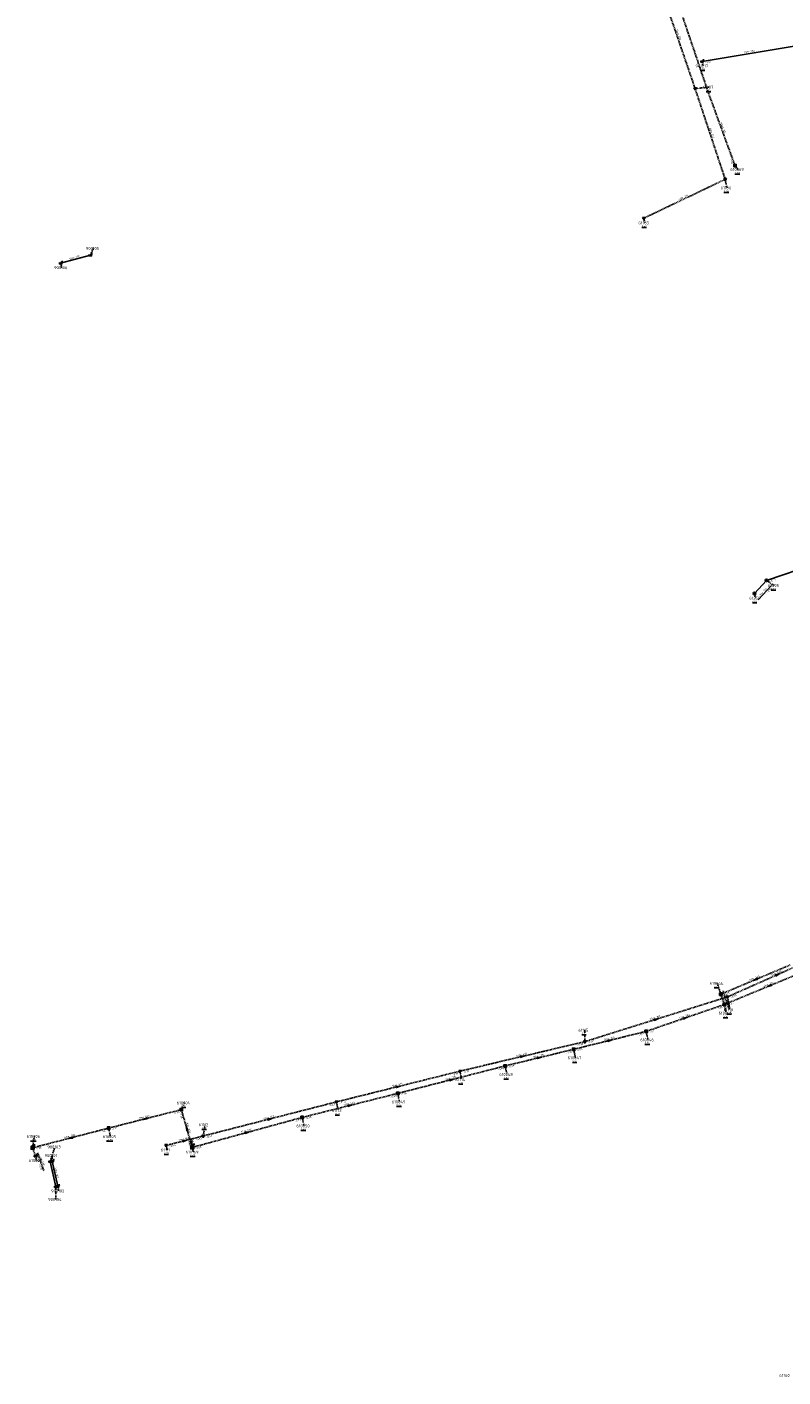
# Model space of a CAD drawing. Extents: x 188323 to 208361, y 565368 to 574910.
# Tile 17 of 256: x 198525 to 198906, y 566150 to 566830. Entities that reach past the tile are written whole.
import ezdxf

# ---------------------------------------------------------------- set-up
doc = ezdxf.new("R2010")
doc.units = 0
doc.linetypes.add('DASHDOT', pattern=[1, 0.5, -0.25, 0, -0.25])
doc.linetypes.add('DASHED', pattern=[0.75, 0.5, -0.25])
doc.layers.get('0').update_dxf_attribs({"linetype": 'CONTINUOUS'})
for name, color, linetype in [('RIO-AFM', 7, 'CONTINUOUS'), ('RIO-BOK', 7, 'CONTINUOUS'), ('RIO-DET', 7, 'CONTINUOUS'), ('RIO-KNP', 7, 'CONTINUOUS'), ('RIO-KNR', 7, 'CONTINUOUS'), ('RIO-LAG', 7, 'CONTINUOUS'), ('RIO-LAG_0B', 7, 'CONTINUOUS'), ('RIO-LAG_1B', 7, 'DASHED'), ('RIO-LAG_2B', 7, 'DASHED'), ('RIO-LEN', 7, 'CONTINUOUS'), ('RIO-MVD', 1, 'CONTINUOUS'), ('RIO-VRB', 6, 'DASHDOT'), ('RIO-VRH', 7, 'CONTINUOUS')]:
    doc.layers.add(name, color=color, linetype=linetype)
doc.styles.add('RIO-TXT', font='isocp.shx')

# ---------------------------------------------------------------- blocks, each defined once
blk = doc.blocks.new('L_VHR')
blk.add_lwpolyline([(-0.5, 0), (0.5, 0), (-0.5, 0.15), (-0.5, -0.15), (0.5, 0)])
blk = doc.blocks.new('K_IPR')
blk.add_lwpolyline([(-0.5, -0.5), (0.5, -0.5), (0.5, 0.5), (-0.5, 0.5)], close=True)
blk.add_solid([(-0.5, 0.5), (0.5, 0.5), (-0.5, -0.5), (0.5, -0.5)])
at = {"style": 'RIO-TXT', "flags": 1}
blk.add_attdef('KNOOPNAAM', (2, 2), '', height=1, dxfattribs=at)
blk = doc.blocks.new('K_OVL')
for points in [[(0.6, 0.6), (-0.6, 0.6), (-0.6, -0.6), (0.6, -0.6)], [(1, 1.25), (0.474823, 0.983111), (0.413034, 1.369554)]]:
    blk.add_lwpolyline(points, close=True)
blk.add_arc((0.81571, 0.439293), 0.83139, 77.193131, 168.854604)
blk.add_solid([(-0.6, 0.6), (0.6, 0.6), (-0.6, -0.6), (0.6, -0.6)])
at = {"style": 'RIO-TXT', "flags": 1}
blk.add_attdef('KNOOPNAAM', (2, 2), '', height=1, dxfattribs=at)
blk = doc.blocks.new('K_UTB')
blk.add_lwpolyline([(0.5, 0.15), (0.5, -0.3), (-0.5, -0.3), (-0.5, 0.15), (-0.45, 0.15), (-0.45, -0.25), (0, -0.25), (0.45, -0.25), (0.45, 0.15)], close=True)
blk.add_lwpolyline([(0.85, 0.6), (0.55, 0.65), (0.614828, 0.459583), (0.850842, 0.598937)])
blk.add_arc((0.85, -0.25), 0.85, 90, 180)
at = {"style": 'RIO-TXT', "flags": 1}
blk.add_attdef('KNOOPNAAM', (2, 2), '', height=1, dxfattribs=at)
blk = doc.blocks.new('K_IPG')
blk.add_circle((0, 0), 0.5)
for points in [[(0, 0), (-0.5, 0), (-0.433013, 0.25)], [(0, 0), (-0.433013, -0.25), (-0.5, 0)], [(0, 0), (-0.433013, 0.25), (-0.25, 0.433013)], [(0, 0), (-0.25, -0.433013), (-0.433013, -0.25)], [(0, 0), (-0.25, 0.433013), (0, 0.5)], [(0, 0), (0, -0.5), (-0.25, -0.433013)], [(0, 0), (0, 0.5), (0.25, 0.433013)], [(0, 0), (0.25, 0.433013), (0.433013, 0.25)], [(0, 0), (0.433013, 0.25), (0.5, 0)], [(0, 0), (0.5, 0), (0.433013, -0.25)], [(0, 0), (0.433013, -0.25), (0.25, -0.433013)], [(0, 0), (0.25, -0.433013), (0, -0.5)]]:
    blk.add_solid(points)
at = {"style": 'RIO-TXT', "flags": 1}
blk.add_attdef('KNOOPNAAM', (2, 2), '', height=1, dxfattribs=at)
blk = doc.blocks.new('K_IPD')
blk.add_lwpolyline([(-0.496027, 0.307994), (0.503973, 0.307994), (0.003973, -0.558031)], close=True)
blk.add_solid([(-0.496027, 0.307994), (0.503973, 0.307994), (0.003973, -0.558031)])
at = {"style": 'RIO-TXT', "flags": 1}
blk.add_attdef('KNOOPNAAM', (2, 2), '', height=1, dxfattribs=at)
blk = doc.blocks.new('933_06______610006____610007_')
at = {"layer": 'RIO-LAG_1B'}
blk.add_line((0, 0), (3.226, -9.276), dxfattribs=at)
at = {"layer": 'RIO-AFM', "style": 'RIO-TXT'}
blk.add_text('r 500', height=0.9, rotation=289.1484, dxfattribs=at).set_placement((1.7304, -3.4533))
at = {"layer": 'RIO-BOK', "style": 'RIO-TXT'}
for p in [(-0.8625, -1.782), (0.5566, -5.8623)]:
    blk.add_text('-0.98', height=0.9, rotation=289.1484, dxfattribs=at).set_placement(p)
at = {"layer": 'RIO-LEN', "style": 'RIO-TXT'}
blk.add_text('4m', height=0.9, rotation=289.1484, dxfattribs=at).set_placement((1.1983, -1.9232))
blk = doc.blocks.new('941_06______610045____610044_')
at = {"layer": 'RIO-LAG_1B'}
blk.add_line((0, 0), (-3.216, 9.279), dxfattribs=at)
at = {"layer": 'RIO-AFM', "style": 'RIO-TXT'}
blk.add_text('r 400', height=0.9, rotation=289.1006, dxfattribs=at).set_placement((-1.4885, 5.8243))
at = {"layer": 'RIO-BOK', "style": 'RIO-TXT'}
for p in [(-4.08, 7.4977), (-2.6643, 3.4163)]:
    blk.add_text('-1.19', height=0.9, rotation=289.1006, dxfattribs=at).set_placement(p)
at = {"layer": 'RIO-LEN', "style": 'RIO-TXT'}
blk.add_text('6m', height=0.9, rotation=289.1006, dxfattribs=at).set_placement((-2.0193, 7.3548))
blk = doc.blocks.new('981_06______61095_____61259_')
at = {"layer": 'RIO-LAG_0B'}
blk.add_line((0, 0), (-6.634, -7.243), dxfattribs=at)
at = {"layer": 'RIO-AFM', "style": 'RIO-TXT'}
blk.add_text('r 200', height=0.9, rotation=407.4887, dxfattribs=at).set_placement((-4.4164, -4.0799))
at = {"layer": 'RIO-BOK', "style": 'RIO-TXT'}
blk.add_text('-0.50', height=0.9, rotation=407.4887, dxfattribs=at).set_placement((-1.7386, -3.9685))
at = {"layer": 'RIO-LEN', "style": 'RIO-TXT'}
blk.add_text('9m', height=0.9, rotation=407.4887, dxfattribs=at).set_placement((-5.5102, -5.2748))

msp = doc.modelspace()

# ---------------------------------------------------------------- linework, layer by layer
at = {"layer": 'RIO-LAG'}
for p, q in [((198913.232, 566820.224), (198864.736, 566812.224)), ((198556.704, 566714.688), (198541.728, 566710.656)), ((198536.464, 566258.368), (198539.264, 566245.696)), ((198537.456, 566258.56), (198540.256, 566245.888))]:
    msp.add_line(p, q, dxfattribs=at)
at = {"layer": 'RIO-LAG_0B'}
for p, q in [((198943.008, 566566.592), (198897.2, 566550.912)), ((198897.2, 566550.912), (198891.168, 566544.32))]:
    msp.add_line(p, q, dxfattribs=at)
at = {"layer": 'RIO-LAG_1B'}
for p, q in [((198874.208, 566342.592), (198909.104, 566357.312)), ((198921.504, 566356.288), (198876, 566337.408)), ((198876, 566337.408), (198836.608, 566323.904)), ((198876, 566337.408), (198874.208, 566342.592)), ((198836.608, 566323.904), (198800.096, 566314.88)), ((198765.6, 566306.496), (198800.096, 566314.88)), ((198711.504, 566292.672), (198765.6, 566306.496)), ((198663.392, 566280.576), (198711.504, 566292.672)), ((198602.496, 566284.48), (198565.904, 566275.2)), ((198608, 566265.472), (198602.496, 566284.48)), ((198565.904, 566275.2), (198527.6, 566265.28)), ((198608, 566265.472), (198663.392, 566280.576)), ((198527.6, 566265.28), (198529.024, 566261.184))]:
    msp.add_line(p, q, dxfattribs=at)
msp.add_lwpolyline([(198881.328, 566759.744), (198867.84, 566796.736), (198828.8, 566912.064)], dxfattribs=at)
at = {"layer": 'RIO-LAG_2B'}
for p, q in [((198861.248, 566798.528), (198843.088, 566851.584)), ((198876.416, 566752.832), (198861.248, 566798.528)), ((198835.392, 566733.248), (198876.416, 566752.832)), ((198877.536, 566341.248), (198927.92, 566363.648)), ((198805.68, 566318.72), (198877.536, 566341.248)), ((198742.816, 566303.872), (198805.68, 566318.72)), ((198680.608, 566288.384), (198742.816, 566303.872)), ((198613.52, 566271.232), (198680.608, 566288.384)), ((198594.896, 566266.496), (198613.52, 566271.232)), ((198607.328, 566269.632), (198608, 566265.472))]:
    msp.add_line(p, q, dxfattribs=at)
at = {"layer": 'RIO-VRB'}
for p, q in [((198864.73, 566812.25), (198865.2635, 566809.9216)), ((198861.25, 566798.53), (198868.325, 566799.23)), ((198881.33, 566759.77), (198882.8672, 566757.8068)), ((198876.42, 566752.85), (198877.3006, 566748.552)), ((198835.39, 566733.27), (198835.9235, 566730.9416)), ((198556.71, 566714.69), (198558.2472, 566718.0532)), ((198541.72, 566710.68), (198542.2535, 566708.3516)), ((198897.2, 566550.9), (198901.0874, 566548.3376)), ((198891.16, 566544.31), (198891.6935, 566541.9816)), ((198874.2, 566342.6), (198872.4633, 566348.0686)), ((198876, 566337.4), (198876.8806, 566333.102)), ((198877.54, 566341.22), (198878.7676, 566334.9523)), ((198805.68, 566318.72), (198805.6792, 566324.495)), ((198836.6, 566323.9), (198837.4806, 566319.602)), ((198800.1, 566314.9), (198800.9806, 566310.602)), ((198742.81, 566303.88), (198743.6906, 566299.582)), ((198765.6, 566306.5), (198766.4806, 566302.202)), ((198711.5, 566292.7), (198712.3806, 566288.402)), ((198602.5, 566284.5), (198604.0372, 566287.8632)), ((198680.61, 566288.38), (198681.4906, 566284.082)), ((198565.9, 566275.2), (198566.7806, 566270.902)), ((198613.52, 566271.2), (198614.4006, 566276.898)), ((198663.4, 566280.6), (198664.2806, 566276.302)), ((198527.6, 566265.3), (198528.4806, 566270.998)), ((198536.47, 566258.37), (198538.889, 566265.7186)), ((198537.45, 566258.59), (198537.4497, 566261.365)), ((198594.9, 566266.52), (198595.4335, 566264.1916)), ((198608, 566265.5), (198608.5335, 566263.1716)), ((198529.03, 566261.18), (198529.5635, 566258.8516)), ((198539.27, 566245.67), (198539.2734, 566239.295)), ((198540.25, 566245.89), (198540.7835, 566243.5616))]:
    msp.add_line(p, q, dxfattribs=at)

# ---------------------------------------------------------------- block references
at = {"layer": 'RIO-DET'}
for name, p in [('981_06______61095_____61259_', (198899.696, 566548.416)), ('941_06______610045____610044_', (198878.496, 566334.912)), ('933_06______610006____610007_', (198530.096, 566262.784))]:
    msp.add_blockref(name, p, dxfattribs=at)
at = {"layer": 'RIO-KNP', "xscale": 1.25, "yscale": 1.25, "zscale": 1.25}
for name, p in [('K_UTB', (198864.736, 566812.224)), ('K_IPD', (198861.248, 566798.528)), ('K_IPR', (198881.328, 566759.744)), ('K_IPD', (198876.416, 566752.832)), ('K_IPD', (198835.392, 566733.248)), ('K_UTB', (198541.728, 566710.656)), ('K_UTB', (198556.704, 566714.688)), ('K_IPG', (198897.2, 566550.912)), ('K_IPG', (198891.168, 566544.32)), ('K_IPR', (198874.208, 566342.592)), ('K_IPR', (198876, 566337.408)), ('K_IPD', (198877.536, 566341.248)), ('K_IPR', (198836.608, 566323.904)), ('K_IPD', (198805.68, 566318.72)), ('K_IPR', (198800.096, 566314.88)), ('K_IPD', (198742.816, 566303.872)), ('K_IPR', (198765.6, 566306.496)), ('K_IPD', (198680.608, 566288.384)), ('K_IPR', (198711.504, 566292.672)), ('K_IPR', (198602.496, 566284.48)), ('K_IPR', (198565.904, 566275.2)), ('K_IPR', (198663.392, 566280.576)), ('K_IPD', (198613.52, 566271.232)), ('K_OVL', (198527.6, 566265.28)), ('K_UTB', (198529.024, 566261.184)), ('K_IPD', (198594.896, 566266.496)), ('K_OVL', (198608, 566265.472)), ('K_UTB', (198536.464, 566258.368)), ('K_UTB', (198537.456, 566258.56)), ('K_UTB', (198539.264, 566245.696)), ('K_UTB', (198540.256, 566245.888))]:
    msp.add_blockref(name, p, dxfattribs=at)
at = {"layer": 'RIO-VRH', "xscale": 2, "yscale": 2, "zscale": 2}
for p, rotation in [((198891.65, 566349.95), 202.8387), ((198902.73, 566352.435), 23.997), ((198898.75, 566346.85), 202.555), ((198841.61, 566329.97), 17.384), ((198856.3, 566330.65), 378.9116), ((198818.35, 566319.4), 373.85), ((198774.245, 566311.3), 13.2798), ((198782.85, 566310.7), 13.6826), ((198711.71, 566296.13), 13.9915), ((198738.55, 566299.6), 14.3086), ((198687.45, 566286.65), 14.1189), ((198584.2, 566279.85), 194.2556), ((198605.25, 566275), 106.1518), ((198647.065, 566279.79), 14.3619), ((198546.75, 566270.25), 194.4915), ((198604.21, 566268.86), 14.1072), ((198607.665, 566267.56), 279.2448), ((198635.7, 566273.05), 15.2448)]:
    msp.add_blockref('L_VHR', p, dxfattribs=dict(at, rotation=rotation))

# ---------------------------------------------------------------- texts
at = {"layer": 'RIO-AFM', "style": 'RIO-TXT'}
for s, rotation, p in [('r 250', 288.9075, (198852.3968, 566825.9844)), ('r 250', 369.3656, (198888.0966, 566816.6263)), ('r 315', 290.0486, (198874.8809, 566778.9434)), ('r 250', 288.3782, (198869.0681, 566776.6212)), ('r 315', 25.5085, (198854.9585, 566743.1623)), ('r 150', 374.9751, (198548.3019, 566712.9629)), ('r 500', 22.8387, (198890.7093, 566350.0963)), ('r 800', 23.997, (198901.7865, 566352.5623)), ('r 250', 382.555, (198897.804, 566347.0148)), ('r 700', 17.384, (198840.6876, 566330.2051)), ('r 500', 378.9116, (198855.367, 566330.8723)), ('r 500', 373.85, (198817.4408, 566319.7025)), ('r 600', 13.2798, (198773.3415, 566311.6005)), ('r 500', 13.6826, (198781.9444, 566310.9941)), ('r 500', 13.9915, (198710.8031, 566296.4193)), ('r 500', 14.3086, (198737.6415, 566299.8843)), ('r 500', 14.1189, (198686.5423, 566286.9372)), ('r 500', 374.2556, (198583.2887, 566280.1462)), ('r 500', 286.1518, (198605.5105, 566275.9189)), ('r 500', 15.2448, (198634.7866, 566273.3193)), ('r 400', 14.3619, (198646.156, 566280.0734)), ('r 500', 374.4915, (198545.837, 566270.5429)), ('r 400', 14.1072, (198603.3026, 566269.1475)), ('r 400', 279.2448, (198607.9857, 566268.7067)), ('r 900', 282.4411, (198538.1872, 566252.9202)), ('r 400', 282.4411, (198539.1672, 566253.1402))]:
    msp.add_text(s, height=0.9, rotation=rotation, dxfattribs=at).set_placement(p)
at = {"layer": 'RIO-BOK', "style": 'RIO-TXT'}
for s, rotation, p in [('-0.95', 369.3656, (198866.3397, 566811.0975)), ('0.48', 290.0486, (198878.8161, 566762.6425)), ('-0.70', 378.9196, (198898.9787, 566550.0307)), ('-1.23', 22.8387, (198876.0335, 566341.8531)), ('-1.19', 378.9116, (198872.5675, 566334.7691)), ('-0.99', 17.384, (198874.0453, 566338.6588)), ('-0.34', 382.555, (198877.8302, 566336.6452)), ('-0.99', 23.997, (198879.3882, 566340.5104)), ('-1.07', 373.85, (198832.9497, 566321.5799)), ('-1.07', 378.9116, (198838.3786, 566323.0304)), ('-0.90', 13.2798, (198802.0104, 566316.4153)), ('-0.90', 17.384, (198807.4342, 566317.8022)), ('-1.03', 13.6826, (198796.4465, 566312.5696)), ('-1.03', 373.85, (198801.7949, 566313.8769)), ('-0.77', 13.9915, (198739.1698, 566301.5301)), ('-0.77', 13.2798, (198744.494, 566302.839)), ('-0.99', 14.3086, (198761.9727, 566304.1299)), ('-0.99', 13.6826, (198767.2912, 566305.4709)), ('-0.70', 13.9915, (198682.3068, 566287.36)), ('-0.86', 14.1189, (198707.8646, 566290.3419)), ('-0.86', 14.3086, (198713.2024, 566291.6894)), ('-1.39', 374.2556, (198598.8664, 566282.1542)), ('-1.38', 286.1518, (198601.5455, 566282.7655)), ('-0.67', 14.3619, (198676.9845, 566286.0064)), ('-1.47', 374.2556, (198567.6021, 566274.1889)), ('-0.79', 15.2448, (198659.8113, 566278.1708)), ('-0.79', 14.1189, (198665.099, 566279.5838)), ('-1.47', 374.4915, (198562.2751, 566272.8402)), ('-1.34', 286.1518, (198605.5249, 566269.0512)), ('-0.67', 279.2448, (198605.9602, 566269.3216)), ('-0.57', 14.1072, (198609.8846, 566268.8427)), ('-0.57', 14.3619, (198615.2233, 566270.191)), ('-1.55', 374.4915, (198529.3062, 566264.2959)), ('-0.55', 14.1072, (198596.5988, 566265.5034)), ('-0.57', 279.2448, (198606.1739, 566268.0129)), ('-0.68', 15.2448, (198609.7187, 566264.5174))]:
    msp.add_text(s, height=0.9, rotation=rotation, dxfattribs=at).set_placement(p)
at = {"layer": 'RIO-KNR', "style": 'RIO-TXT'}
for s, p in [('901217', (198861.4385, 566809.1716)), ('61187', (198865.1375, 566798.48)), ('610069', (198879.0422, 566757.0568)), ('61186', (198874.1131, 566747.802)), ('61185', (198832.736, 566730.1916)), ('900105', (198554.4222, 566717.3032)), ('900106', (198538.4285, 566707.6016)), ('61095', (198897.8999, 566547.5876)), ('61259', (198888.506, 566541.2316)), ('610044', (198868.6383, 566347.3186)), ('610045', (198873.0556, 566332.352)), ('61116', (198875.5801, 566334.2023)), ('61115', (198802.4917, 566323.745)), ('610046', (198833.6556, 566318.852)), ('610047', (198797.1556, 566309.852)), ('610048', (198762.6556, 566301.452)), ('61114', (198740.5031, 566298.832)), ('610004', (198600.2122, 566287.1132)), ('610049', (198708.5556, 566287.652)), ('61113', (198678.3031, 566283.332)), ('61112', (198611.2131, 566276.148)), ('610050', (198660.4556, 566275.552)), ('610006', (198524.6556, 566270.248)), ('610005', (198562.9556, 566270.152)), ('900101', (198533.6247, 566260.615)), ('900103', (198535.064, 566264.9686)), ('61111', (198592.246, 566263.4416)), ('610169', (198604.7085, 566262.4216)), ('610007', (198525.7385, 566258.1016)), ('900102', (198536.9585, 566242.8116)), ('900104', (198535.4484, 566238.545)), ('61160', (198903.646, 566149.9216))]:
    msp.add_text(s, height=1.5, dxfattribs=at).set_placement(p)
at = {"layer": 'RIO-LEN', "style": 'RIO-TXT'}
for s, rotation, p in [('56m', 288.9075, (198851.6958, 566828.0275)), ('49m', 369.3656, (198885.9656, 566816.2734)), ('48m', 288.3782, (198868.3861, 566778.6707)), ('161m', 290.0486, (198873.954, 566781.4793)), ('45m', 25.5085, (198853.0091, 566742.232)), ('16m', 374.9751, (198546.2156, 566712.4034)), ('38m', 22.8387, (198888.7186, 566349.2578)), ('55m', 23.997, (198899.8132, 566351.6837)), ('49m', 382.555, (198895.8098, 566346.185)), ('75m', 17.384, (198838.6263, 566329.5597)), ('42m', 378.9116, (198853.3241, 566330.1708)), ('38m', 373.85, (198815.3439, 566319.1841)), ('65m', 13.2798, (198771.2393, 566311.1043)), ('36m', 13.6826, (198779.8457, 566310.4831)), ('64m', 13.9915, (198708.7072, 566295.897)), ('56m', 14.3086, (198735.5485, 566299.3504)), ('50m', 14.1189, (198684.4475, 566286.4103)), ('38m', 374.2556, (198581.1956, 566279.6129)), ('20m', 286.1518, (198604.9086, 566277.9934)), ('69m', 14.3619, (198644.0635, 566279.5375)), ('40m', 374.4915, (198543.7461, 566270.001)), ('19m', 14.1072, (198601.2077, 566268.621)), ('4m', 279.2448, (198607.7247, 566270.3055)), ('57m', 15.2448, (198632.7026, 566272.7513)), ('13m', 282.4411, (198537.7209, 566255.0292)), ('13m', 282.4411, (198538.7009, 566255.2492))]:
    msp.add_text(s, height=0.9, rotation=rotation, dxfattribs=at).set_placement(p)
at = {"layer": 'RIO-MVD', "style": 'RIO-TXT'}
for s, p in [('%%U0.35', (198863.7335, 566807.7716)), ('%%U0.75', (198866.795, 566797.08)), ('%%U0.69', (198881.3372, 566755.6568)), ('%%U0.76', (198875.7706, 566746.402)), ('%%U0.52', (198834.3935, 566728.7916)), ('%%U0.82', (198899.5574, 566546.1876)), ('%%U0.81', (198890.1635, 566539.8316)), ('%%U0.67', (198870.9333, 566345.9186)), ('%%U0.66', (198875.3506, 566330.952)), ('%%U0.75', (198877.2376, 566332.8023)), ('%%U0.71', (198804.1492, 566322.345)), ('%%U0.74', (198835.9506, 566317.452)), ('%%U0.71', (198799.4506, 566308.452)), ('%%U0.71', (198742.1606, 566297.432)), ('%%U0.62', (198764.9506, 566300.052)), ('%%U0.71', (198602.5072, 566285.7132)), ('%%U0.71', (198679.9606, 566281.932)), ('%%U0.64', (198710.8506, 566286.252)), ('%%U0.70', (198612.8706, 566274.748)), ('%%U0.66', (198662.7506, 566274.152)), ('%%U-0.15', (198526.5681, 566268.848)), ('%%U-0.35', (198564.8681, 566268.752)), ('%%U0.71', (198593.9035, 566262.0416)), ('%%U0.63', (198607.0035, 566261.0216))]:
    msp.add_text(s, height=0.9, dxfattribs=at).set_placement(p)

doc.saveas('drawing.dxf')
